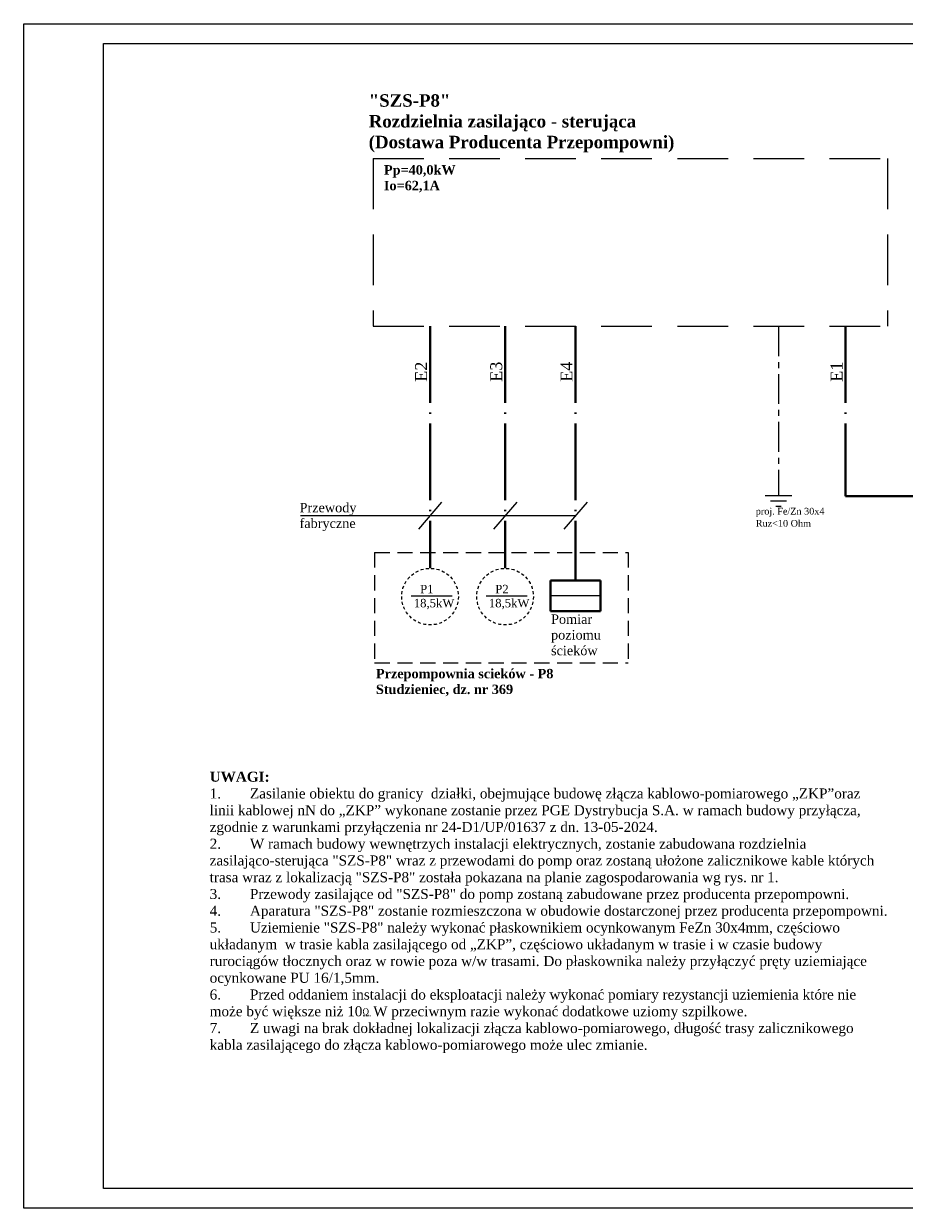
# Paper-space layout 'Arkusz1' of a CAD drawing. Header units: millimetres. Extents: x 36 to 814, y 368 to 665.
# Tile 1 of 2: x 36 to 257, y 368 to 665. Entities that reach past the tile are written whole.
import ezdxf

# ---------------------------------------------------------------- set-up
doc = ezdxf.new("R2010")
doc.units = ezdxf.units.MM
for name, pattern in [('ACAD_ISO04W100', [30.5, 24, -3, 0.5, -3]), ('CENTERX2', [4, 2.5, -0.5, 0.5, -0.5]), ('DASHED', [19.05, 12.7, -6.35]), ('JIS_02_0.7', [1.35, 0.75, -0.6])]:
    doc.linetypes.add(name, pattern=pattern)
doc.layers.add('01_tabelka', color=7, linetype='Continuous')
doc.layers.add('RYSUNEK', color=182, linetype='Continuous')
for name, color, linetype, lineweight in [('Kable proj. NN', 5, 'Continuous', 0), ('Linie odnośniki', 30, 'Continuous', 0), ('Opis odbiorów', 102, 'Continuous', 40), ('Opis tablicT', 130, 'Continuous', 0), ('Przewody', 30, 'Continuous', 40), ('Przewody zasilające', 151, 'Continuous', 40), ('Tabelki - ramki', 221, 'Continuous', 0), ('Tekst tabelki uwagi', 15, 'Continuous', 0)]:
    doc.layers.add(name, color=color, linetype=linetype, lineweight=lineweight)
doc.styles.add('ROMANS', font='romans')
doc.styles.get("Standard").update_dxf_attribs({"font": 'times.ttf', "height": 2.5})

psp = doc.layouts.new('Arkusz1')

# ---------------------------------------------------------------- linework, layer by layer
at = {"layer": '01_tabelka'}
psp.add_lwpolyline([(36.19, 368.29), (36.19, 665.29), (456.19, 665.29), (456.19, 368.29), (36.19, 368.29)], dxfattribs=at)
psp.add_lwpolyline([(56.19, 373.29), (56.19, 660.29), (451.19, 660.29), (451.19, 373.29)], close=True, dxfattribs=at)
at = {"layer": 'Kable proj. NN', "linetype": 'JIS_02_0.7'}
for centre in [(137.99, 521.65), (156.79, 521.65)]:
    psp.add_circle(centre, 7.1, dxfattribs=at)
at = {"layer": 'Linie odnośniki'}
for p, q in [((140.88, 545.29), (135.09, 538.57)), ((159.69, 545.29), (153.9, 538.57)), ((177.31, 545.29), (171.51, 538.57)), ((174.41, 541.93), (105.5, 541.93)), ((143.51, 521.8), (133.22, 521.8)), ((162.32, 521.8), (152.02, 521.8)), ((180.69, 521.83), (168.33, 521.83))]:
    psp.add_line(p, q, dxfattribs=at)
at = {"layer": 'Przewody'}
for p, q in [((180.69, 525.68), (168.13, 525.68)), ((168.13, 517.98), (168.13, 525.68)), ((180.69, 517.98), (180.69, 525.68)), ((180.69, 517.98), (168.13, 517.98))]:
    psp.add_line(p, q, dxfattribs=at)
at = {"layer": 'Przewody zasilające', "linetype": 'ACAD_ISO04W100', "ltscale": 0.8}
for p, q in [((137.99, 589.44), (137.99, 528.75)), ((156.79, 589.44), (156.79, 528.75)), ((174.41, 589.44), (174.41, 525.68)), ((242.07, 589.44), (242.07, 546.85)), ((242.07, 546.85), (358.66, 546.85))]:
    psp.add_line(p, q, dxfattribs=at)
at = {"layer": 'RYSUNEK', "linetype": 'CENTERX2', "ltscale": 3}
psp.add_line((225.27, 589.44), (225.27, 547.01), dxfattribs=at)
at = {"layer": 'RYSUNEK'}
for p, q in [((221.9, 547.01), (228.65, 547.01)), ((223.25, 545.66), (227.3, 545.66)), ((224.6, 544.31), (225.95, 544.31))]:
    psp.add_line(p, q, dxfattribs=at)
at = {"layer": 'Tabelki - ramki', "linetype": 'DASHED'}
for p, q in [((123.74, 631.45), (252.59, 631.45)), ((123.74, 631.45), (123.74, 589.44)), ((252.59, 631.45), (252.59, 589.44)), ((123.74, 589.44), (252.59, 589.44))]:
    psp.add_line(p, q, dxfattribs=at)
at = {"layer": 'Tabelki - ramki', "linetype": 'DASHED', "ltscale": 0.3}
for p, q in [((124.09, 532.73), (187.65, 532.73)), ((124.09, 532.73), (124.09, 505.08)), ((187.65, 532.73), (187.65, 505.08)), ((124.09, 505.08), (187.65, 505.08))]:
    psp.add_line(p, q, dxfattribs=at)

# ---------------------------------------------------------------- texts
at = {"layer": 'Opis odbiorów'}
for s, height, p in [('proj. Fe/Zn 30x4', 1.6875, (219.59, 542.22)), ('Ruz<10 Ohm', 1.688, (219.59, 539.18))]:
    psp.add_text(s, height=height, dxfattribs=at).set_placement(p)
at = {"layer": 'Opis odbiorów', "char_height": 2.3606, "attachment_point": 7}
for s, insert, width in [('\\P{\\fTimes New Roman|b1|i0|c238|p18;\\H1.32390x;"SZS-P8"}\\P{\\fTimes New Roman|b1|i0|c238|p18;\\H1.32390x;Rozdzielnia zasilająco - sterująca}\\P{\\fTimes New Roman|b1|i0|c238|p18;\\H1.32390x;(Dostawa Producenta Przepompowni)}', (122.62, 633.04), 88.0191), ('\\P{\\fTimes New Roman|b1|i0|c238|p18;Pp=40,0kW}\\P{\\fTimes New Roman|b1|i0|c238|p18;Io=62,1A}', (126.43, 622.97), 69.3256), ('\\P{\\fTimes New Roman|b1|i0|c238|p18;Przepompownia scieków - P8}\\P{\\fTimes New Roman|b1|i0|c238|p18;Studzieniec, dz. nr 369}', (124.43, 496.67), 69.3256)]:
    psp.add_mtext(s, dxfattribs=dict(at, insert=insert, width=width))
at = {"layer": 'Opis tablicT', "attachment_point": 1, "style": 'ROMANS'}
for s, insert, char_height, width in [('{\\fTimes New Roman|b0|i0|c238|p18;Przewody \\Pfabryczne}', (105.3, 545.14), 2.3606, 18.2256), ('{\\fTimes New Roman|b0|i0|c238|p18;  P1\\P18,5kW}', (133.91, 524.6), 2.1094, 8.619), ('{\\fTimes New Roman|b0|i0|c238|p18;  P2\\P18,5kW}', (152.72, 524.6), 2.1094, 8.619), ('{\\fTimes New Roman|b0|i0|c238|p18;Pomiar poziomu \\Pścieków}', (168.3, 517.18), 2.3606, 21.3432)]:
    psp.add_mtext(s, dxfattribs=dict(at, insert=insert, char_height=char_height, width=width))
at = {"layer": 'Przewody zasilające', "char_height": 2.1094, "width": 8.619, "attachment_point": 1, "rotation": 90, "style": 'ROMANS'}
for s, insert in [('{\\fTimes New Roman|b0|i0|c238|p18;  \\H1.422222x;E2}', (134.25, 573.93)), ('{\\fTimes New Roman|b0|i0|c238|p18;  \\H1.422222x;E3}', (153.06, 573.93)), ('{\\fTimes New Roman|b0|i0|c238|p18;  \\H1.422222x;E4}', (170.67, 573.93)), ('{\\fTimes New Roman|b0|i0|c238|p18;  \\H1.422222x;E1}', (238.33, 573.93))]:
    psp.add_mtext(s, dxfattribs=dict(at, insert=insert))
at = {"layer": 'Tekst tabelki uwagi', "color": 0, "insert": (82.78, 481.96), "char_height": 2.52, "width": 167.0874, "attachment_point": 1}
psp.add_mtext('{\\fTimes New Roman|b1|i0|c238|p18;}\\P{\\fTimes New Roman|b1|i0|c238|p18;UWAGI:}\\P1.^IZasilanie obiektu do granicy  działki, obejmujące budowę złącza kablowo-pomiarowego „ZKP”oraz linii kablowej nN do „ZKP” wykonane zostanie przez PGE Dystrybucja S.A. w ramach budowy przyłącza, zgodnie z warunkami przyłączenia nr\xa024-D1/UP/01637 z dn. 13-05-2024. \\P2.^IW ramach budowy wewnętrzych instalacji elektrycznych, zostanie zabudowana rozdzielnia zasilająco-sterująca "SZS-P8" wraz z przewodami do pomp oraz zostaną ułożone zalicznikowe kable których trasa wraz z lokalizacją "SZS-P8" została pokazana na planie zagospodarowania wg rys. nr 1.\\P3.^IPrzewody zasilające od "SZS-P8" do pomp zostaną zabudowane przez producenta przepompowni.\\P4.^IAparatura "SZS-P8" zostanie rozmieszczona w obudowie dostarczonej przez producenta przepompowni.\\P5.^IUziemienie "SZS-P8" należy wykonać płaskownikiem ocynkowanym FeZn 30x4mm, częściowo układanym  w trasie kabla zasilającego od „ZKP”, częściowo układanym w trasie i w czasie budowy rurociągów tłocznych oraz w rowie poza w/w trasami. Do płaskownika należy przyłączyć pręty uziemiające ocynkowane PU 16/1,5mm. \\P6.^IPrzed oddaniem instalacji do eksploatacji należy wykonać pomiary rezystancji uziemienia które nie może być większe niż 10{\\H0.79365x;\\W0.75000x;Ω}{\\H0.70832x;\\W0.75000x;. }{\\H1.00000x;W przeciwnym razie wykonać dodatkowe uziomy szpilkowe. }\\P7.^IZ uwagi na brak dokładnej lokalizacji złącza kablowo-pomiarowego, długość trasy zalicznikowego kabla zasilającego do złącza kablowo-pomiarowego może ulec zmianie.', dxfattribs=at)

doc.saveas('drawing.dxf')
